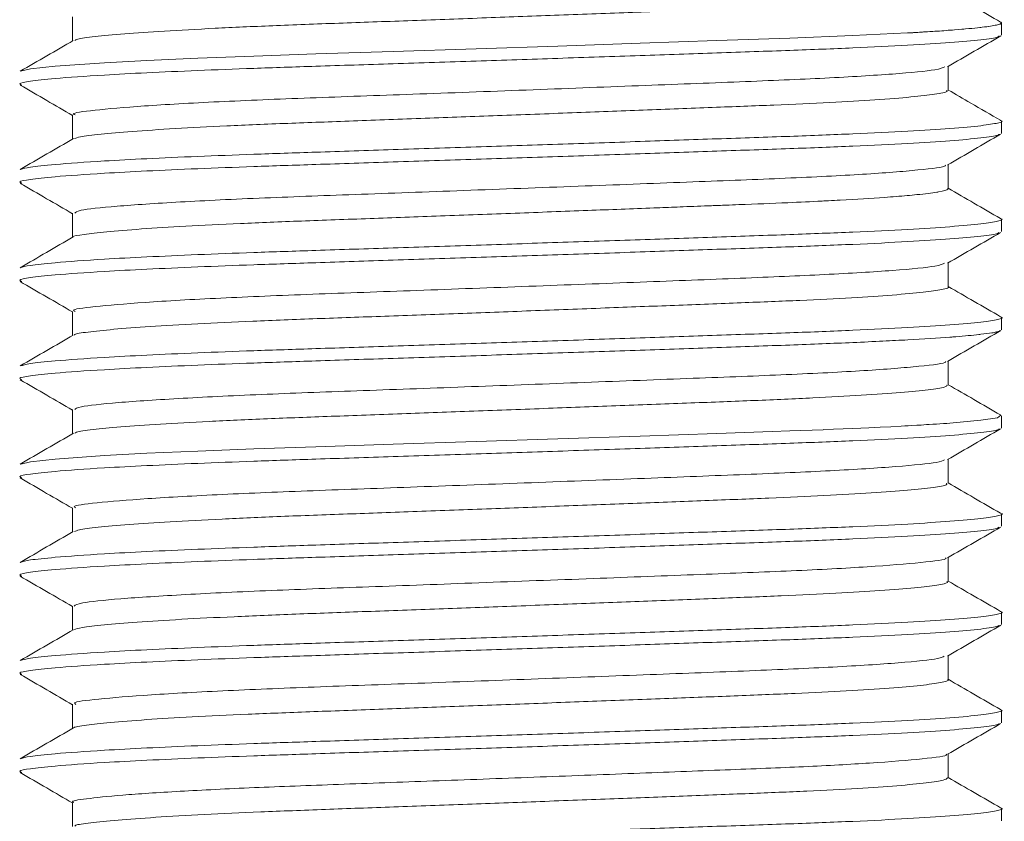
# Model space of a CAD drawing. Header units: millimetres. Extents: x 0 to 210, y 0 to 297.
# Tile 19 of 38: x 69 to 79, y 216 to 224. Entities that reach past the tile are written whole.
import ezdxf

# ---------------------------------------------------------------- set-up
doc = ezdxf.new("R2010")
doc.units = ezdxf.units.MM
doc.linetypes.add('HIDDEN', pattern=[1.905, 1.27, -0.635])
doc.layers.add('FORMAT', color=7, linetype='HIDDEN')

msp = doc.modelspace()

# ---------------------------------------------------------------- linework, layer by layer
at = {"layer": 'FORMAT', "linetype": 'Continuous', "lineweight": 15}
for p, q in [((69.133, 224.409), (69.133, 224.163)), ((78.592, 224.221), (78.592, 224.346)), ((78.051, 223.659), (78.051, 223.904)), ((69.133, 223.409), (69.133, 223.163)), ((78.592, 223.221), (78.592, 223.346)), ((78.051, 222.659), (78.051, 222.904)), ((69.133, 222.409), (69.133, 222.163)), ((78.592, 222.221), (78.592, 222.346)), ((78.051, 221.659), (78.051, 221.904)), ((69.133, 221.409), (69.133, 221.163)), ((78.592, 221.221), (78.592, 221.346)), ((78.051, 220.659), (78.051, 220.904)), ((69.133, 220.409), (69.133, 220.163)), ((78.592, 220.221), (78.592, 220.346)), ((78.051, 219.659), (78.051, 219.904)), ((69.133, 219.409), (69.133, 219.163)), ((78.592, 219.221), (78.592, 219.346)), ((78.051, 218.659), (78.051, 218.904)), ((69.133, 218.409), (69.133, 218.163)), ((78.592, 218.221), (78.592, 218.346)), ((78.051, 217.659), (78.051, 217.904)), ((69.133, 217.409), (69.133, 217.163)), ((78.592, 217.221), (78.592, 217.346)), ((78.051, 216.659), (78.051, 216.904)), ((69.133, 216.409), (69.133, 216.163)), ((78.592, 216.221), (78.592, 216.346))]:
    msp.add_line(p, q, dxfattribs=at)
at = {"layer": 'FORMAT', "linetype": 'Continuous', "lineweight": 0, "flags": 128}
for points in [[(68.602, 223.854), (68.705, 223.878), (68.957, 223.905), (69.458, 223.941), (69.891, 223.964), (70.408, 223.987), (70.978, 224.009), (71.612, 224.03), (72.399, 224.056), (73.244, 224.083), (74.074, 224.111), (74.915, 224.139), (75.695, 224.166), (76.437, 224.192), (77.079, 224.217), (77.638, 224.244), (77.646, 224.245), (77.646, 224.245), (77.646, 224.245), (77.646, 224.245), (77.646, 224.245), (77.647, 224.245), (77.647, 224.245), (77.647, 224.245), (77.647, 224.245), (77.648, 224.245), (77.648, 224.245), (77.648, 224.245), (77.649, 224.245), (77.649, 224.245), (77.649, 224.245), (77.65, 224.245), (77.651, 224.245), (77.652, 224.245), (77.653, 224.245), (77.653, 224.245), (77.653, 224.245), (77.656, 224.245), (77.657, 224.245), (77.657, 224.245), (77.659, 224.246), (77.659, 224.246), (77.661, 224.246), (77.664, 224.246), (77.666, 224.246), (77.669, 224.246), (77.679, 224.247), (77.679, 224.247), (77.684, 224.247), (77.684, 224.247), (77.692, 224.247), (77.699, 224.248), (77.704, 224.248), (77.714, 224.249), (77.734, 224.25), (77.742, 224.25), (77.742, 224.25), (77.758, 224.251), (77.758, 224.251), (77.778, 224.252), (77.788, 224.253), (77.788, 224.253), (77.8, 224.254), (77.814, 224.255), (77.841, 224.256), (77.865, 224.258), (77.893, 224.26), (77.914, 224.261), (77.914, 224.261), (77.94, 224.263), (77.961, 224.264), (77.963, 224.264), (77.986, 224.266), (78.007, 224.267), (78.03, 224.269), (78.03, 224.269), (78.051, 224.271), (78.069, 224.272), (78.073, 224.272), (78.094, 224.274), (78.114, 224.275), (78.154, 224.279), (78.191, 224.282), (78.21, 224.283), (78.228, 224.285), (78.262, 224.288), (78.292, 224.291), (78.321, 224.294), (78.348, 224.297), (78.374, 224.299), (78.374, 224.299), (78.383, 224.3), (78.398, 224.302), (78.421, 224.305), (78.443, 224.308), (78.46, 224.31), (78.463, 224.311), (78.482, 224.313), (78.499, 224.316), (78.515, 224.319), (78.529, 224.322), (78.529, 224.322), (78.542, 224.324), (78.554, 224.327), (78.553, 224.327), (78.563, 224.33), (78.572, 224.333), (78.579, 224.335), (78.584, 224.338), (78.588, 224.341), (78.591, 224.343), (78.591, 224.343), (78.592, 224.346), (78.592, 224.348), (78.59, 224.351), (78.586, 224.353), (78.583, 224.354)], [(68.605, 219.855), (68.705, 219.878), (68.957, 219.905), (69.458, 219.941), (69.891, 219.964), (70.408, 219.987), (70.978, 220.009), (71.612, 220.03), (72.399, 220.056), (73.244, 220.083), (74.074, 220.111), (74.915, 220.139), (75.695, 220.166), (76.258, 220.185), (76.437, 220.192), (76.777, 220.204), (76.785, 220.205), (77.079, 220.217), (77.244, 220.224), (77.358, 220.23), (77.468, 220.235), (77.468, 220.235), (77.573, 220.241), (77.609, 220.243), (77.638, 220.244), (77.644, 220.245), (77.644, 220.245), (77.678, 220.247), (77.731, 220.25), (77.731, 220.25), (77.731, 220.25), (77.731, 220.25), (77.731, 220.25), (77.731, 220.25), (77.731, 220.25), (77.731, 220.25), (77.731, 220.25), (77.731, 220.25), (77.732, 220.25), (77.732, 220.25), (77.732, 220.25), (77.732, 220.25), (77.733, 220.25), (77.733, 220.25), (77.733, 220.25), (77.733, 220.25), (77.733, 220.25), (77.734, 220.25), (77.734, 220.25), (77.735, 220.25), (77.738, 220.25), (77.738, 220.25), (77.74, 220.25), (77.743, 220.25), (77.746, 220.251), (77.751, 220.251), (77.751, 220.251), (77.756, 220.251), (77.756, 220.251), (77.758, 220.251), (77.766, 220.252), (77.775, 220.252), (77.803, 220.254), (77.803, 220.254), (77.83, 220.256), (77.856, 220.257), (77.894, 220.26), (77.931, 220.262), (77.931, 220.262), (77.967, 220.265), (78.002, 220.267), (78.036, 220.269), (78.069, 220.272), (78.383, 220.3), (78.554, 220.327), (78.586, 220.353), (78.579, 220.355)]]:
    msp.add_lwpolyline(points, dxfattribs=at)
at = {"layer": 'FORMAT', "linetype": 'Continuous', "lineweight": 0}
for points, knots in [([(78.037, 224.659), (78.037, 224.653), (78.035, 224.638), (77.886, 224.613), (77.617, 224.586), (77.226, 224.557), (76.737, 224.53), (76.153, 224.505), (75.502, 224.48), (74.791, 224.452), (74.052, 224.425), (73.294, 224.396), (72.551, 224.369), (71.83, 224.343), (71.166, 224.319), (70.565, 224.291), (70.056, 224.264), (69.641, 224.235), (69.348, 224.208), (69.18, 224.185), (69.163, 224.172), (69.157, 224.168)], [0, 0, 0, 0, 0.039228, 0.093174, 0.148684, 0.202639, 0.258159, 0.312113, 0.367634, 0.421579, 0.477089, 0.531043, 0.586561, 0.640517, 0.696039, 0.749984, 0.805494, 0.859447, 0.914963, 0.96892, 1, 1, 1, 1]), ([(68.617, 223.713), (68.606, 223.718), (68.577, 223.732), (68.688, 223.753), (68.953, 223.782), (69.37, 223.812), (69.882, 223.839), (70.394, 223.862), (70.973, 223.884), (71.639, 223.906), (72.401, 223.931), (73.234, 223.958), (74.084, 223.986), (74.913, 224.014), (75.712, 224.042), (76.444, 224.066), (77.101, 224.092), (77.652, 224.119), (78.095, 224.147), (78.398, 224.175), (78.56, 224.198), (78.566, 224.21), (78.568, 224.214)], [0, 0, 0, 0, 0.031488, 0.084394, 0.138834, 0.206426, 0.251014, 0.296507, 0.341096, 0.386589, 0.439493, 0.493931, 0.546837, 0.601277, 0.654191, 0.708641, 0.761545, 0.815984, 0.868889, 0.923327, 0.976241, 1, 1, 1, 1]), ([(78.017, 223.9), (77.996, 223.89), (77.945, 223.866), (77.522, 223.826), (76.839, 223.784), (75.946, 223.747), (74.901, 223.707), (73.755, 223.663), (72.603, 223.62), (71.528, 223.583), (70.585, 223.544), (69.821, 223.501), (69.334, 223.457), (69.115, 223.429), (69.153, 223.412), (69.161, 223.409)], [0, 0, 0, 0, 0.062656, 0.147461, 0.231606, 0.312577, 0.394911, 0.479639, 0.563953, 0.645177, 0.727185, 0.811814, 0.896276, 0.977815, 1, 1, 1, 1]), ([(78.035, 223.659), (78.039, 223.655), (78.049, 223.642), (77.93, 223.62), (77.688, 223.592), (77.325, 223.564), (76.854, 223.536), (76.294, 223.51), (75.652, 223.486), (74.958, 223.459), (74.218, 223.431), (73.468, 223.403), (72.714, 223.375), (71.992, 223.348), (71.308, 223.324), (70.696, 223.298), (70.161, 223.27), (69.727, 223.242), (69.403, 223.214), (69.203, 223.189), (69.168, 223.175), (69.154, 223.168)], [0, 0, 0, 0, 0.0259759, 0.0815872, 0.1356303, 0.1912398, 0.2452958, 0.30092, 0.3549661, 0.4105799, 0.4646235, 0.5202338, 0.5742894, 0.629913, 0.6839613, 0.7395773, 0.7936211, 0.8492315, 0.9032865, 0.9589093, 1, 1, 1, 1]), ([(68.605, 222.855), (68.63, 222.863), (68.682, 222.879), (68.957, 222.907), (69.369, 222.937), (69.882, 222.964), (70.394, 222.987), (70.973, 223.009), (71.639, 223.031), (72.401, 223.056), (73.234, 223.083), (74.084, 223.111), (74.913, 223.139), (75.712, 223.167), (76.444, 223.191), (77.101, 223.217), (77.653, 223.244), (78.093, 223.272), (78.406, 223.3), (78.569, 223.328), (78.623, 223.345), (78.582, 223.354), (78.58, 223.355)], [0, 0, 0, 0, 0.049278, 0.103783, 0.171456, 0.216098, 0.261645, 0.306287, 0.351835, 0.404803, 0.459306, 0.512276, 0.566781, 0.619759, 0.674274, 0.727242, 0.781746, 0.834714, 0.889217, 0.942195, 0.99671, 1, 1, 1, 1]), ([(68.617, 222.713), (68.606, 222.718), (68.577, 222.732), (68.688, 222.753), (68.953, 222.782), (69.37, 222.812), (69.882, 222.839), (70.394, 222.862), (70.973, 222.884), (71.639, 222.906), (72.401, 222.931), (73.234, 222.958), (74.084, 222.986), (74.913, 223.014), (75.712, 223.042), (76.444, 223.066), (77.101, 223.092), (77.652, 223.119), (78.095, 223.147), (78.398, 223.175), (78.559, 223.197), (78.565, 223.209), (78.567, 223.213)], [0, 0, 0, 0, 0.031536, 0.084511, 0.139022, 0.206701, 0.251348, 0.2969, 0.341547, 0.387099, 0.440072, 0.494581, 0.547556, 0.602067, 0.655051, 0.709571, 0.762544, 0.817054, 0.870027, 0.924536, 0.97752, 1, 1, 1, 1]), ([(78.019, 222.899), (78.021, 222.897), (78.035, 222.881), (77.772, 222.849), (77.227, 222.805), (76.428, 222.765), (75.458, 222.728), (74.357, 222.686), (73.193, 222.643), (72.071, 222.601), (71.054, 222.565), (70.19, 222.523), (69.552, 222.48), (69.183, 222.441), (69.164, 222.419), (69.156, 222.409)], [0, 0, 0, 0, 0.018027, 0.102163, 0.18712, 0.270064, 0.350858, 0.434791, 0.519791, 0.603014, 0.683717, 0.767427, 0.852448, 0.935932, 1, 1, 1, 1]), ([(78.045, 222.659), (78.046, 222.657), (78.053, 222.646), (78.001, 222.634), (77.892, 222.616), (77.765, 222.6), (77.565, 222.582), (77.316, 222.564), (77.082, 222.549), (76.851, 222.537), (76.679, 222.528), (76.388, 222.514), (76.051, 222.501), (75.784, 222.491), (75.596, 222.483), (75.448, 222.478), (75.273, 222.471), (75.173, 222.467), (74.855, 222.455), (74.368, 222.436), (73.635, 222.409), (72.885, 222.381), (72.149, 222.354), (71.46, 222.33), (70.825, 222.304), (70.275, 222.276), (69.815, 222.248), (69.462, 222.22), (69.239, 222.193), (69.135, 222.176), (69.142, 222.167), (69.142, 222.167)], [0, 0, 0, 0, 0.013948, 0.067853, 0.074009, 0.123341, 0.15975, 0.177293, 0.232767, 0.245487, 0.252351, 0.286729, 0.331244, 0.342242, 0.354516, 0.377784, 0.377905, 0.396202, 0.401055, 0.451686, 0.505596, 0.561068, 0.614985, 0.670466, 0.724372, 0.77984, 0.833747, 0.889217, 0.943135, 0.998617, 1, 1, 1, 1]), ([(68.599, 221.854), (68.625, 221.862), (68.679, 221.878), (68.957, 221.907), (69.369, 221.937), (69.882, 221.964), (70.394, 221.987), (70.973, 222.009), (71.639, 222.031), (72.401, 222.056), (73.234, 222.083), (74.084, 222.111), (74.913, 222.139), (75.712, 222.167), (76.444, 222.191), (77.101, 222.217), (77.653, 222.244), (78.093, 222.272), (78.406, 222.3), (78.568, 222.328), (78.623, 222.345), (78.583, 222.354), (78.582, 222.354)], [0, 0, 0, 0, 0.051956, 0.106364, 0.173916, 0.218478, 0.263944, 0.308506, 0.353973, 0.406845, 0.461251, 0.514126, 0.568533, 0.621417, 0.675834, 0.728707, 0.783113, 0.835986, 0.890392, 0.943275, 0.997693, 1, 1, 1, 1]), ([(68.616, 221.714), (68.606, 221.719), (68.577, 221.732), (68.688, 221.753), (68.953, 221.782), (69.37, 221.812), (69.882, 221.839), (70.394, 221.862), (70.973, 221.884), (71.639, 221.906), (72.401, 221.931), (73.234, 221.958), (74.084, 221.986), (74.913, 222.014), (75.712, 222.042), (76.444, 222.066), (77.101, 222.092), (77.652, 222.119), (78.095, 222.147), (78.398, 222.175), (78.559, 222.198), (78.565, 222.21), (78.567, 222.213)], [0, 0, 0, 0, 0.030845, 0.083844, 0.138381, 0.206093, 0.25076, 0.296334, 0.341002, 0.386576, 0.439573, 0.494108, 0.547108, 0.601645, 0.654653, 0.709199, 0.762198, 0.816733, 0.869731, 0.924266, 0.977274, 1, 1, 1, 1]), ([(78.014, 221.9), (77.994, 221.89), (77.946, 221.867), (77.524, 221.826), (76.84, 221.784), (75.951, 221.747), (74.919, 221.707), (73.785, 221.665), (72.637, 221.622), (71.556, 221.584), (70.601, 221.545), (69.828, 221.501), (69.334, 221.457), (69.115, 221.429), (69.153, 221.412), (69.161, 221.408)], [0, 0, 0, 0, 0.060741, 0.146253, 0.231103, 0.3113, 0.392817, 0.476722, 0.560292, 0.642311, 0.724914, 0.810234, 0.895417, 0.97764, 1, 1, 1, 1]), ([(78.049, 221.659), (78.05, 221.659), (78.071, 221.65), (77.997, 221.632), (77.815, 221.604), (77.502, 221.576), (77.078, 221.548), (76.558, 221.521), (75.949, 221.497), (75.278, 221.471), (74.554, 221.444), (73.809, 221.415), (73.051, 221.387), (72.314, 221.36), (71.608, 221.335), (70.964, 221.31), (70.39, 221.283), (69.911, 221.255), (69.531, 221.226), (69.28, 221.199), (69.153, 221.18), (69.153, 221.17), (69.153, 221.168)], [0, 0, 0, 0, 0.001251, 0.056786, 0.110751, 0.16628, 0.220256, 0.275798, 0.329769, 0.385306, 0.439271, 0.4948, 0.548775, 0.604316, 0.658289, 0.713828, 0.767792, 0.823321, 0.877295, 0.932834, 0.986808, 1, 1, 1, 1]), ([(68.602, 220.854), (68.628, 220.862), (68.68, 220.878), (68.957, 220.907), (69.369, 220.937), (69.882, 220.964), (70.394, 220.987), (70.973, 221.009), (71.639, 221.031), (72.401, 221.056), (73.234, 221.083), (74.084, 221.111), (74.913, 221.139), (75.712, 221.167), (76.444, 221.191), (77.101, 221.217), (77.653, 221.244), (78.093, 221.272), (78.406, 221.3), (78.568, 221.328), (78.623, 221.345), (78.584, 221.354), (78.583, 221.354)], [0, 0, 0, 0, 0.050788, 0.105305, 0.172992, 0.217643, 0.2632, 0.307852, 0.353409, 0.406388, 0.460903, 0.513883, 0.5684, 0.621389, 0.675916, 0.728895, 0.783411, 0.83639, 0.890904, 0.943894, 0.99842, 1, 1, 1, 1]), ([(68.617, 220.713), (68.606, 220.718), (68.577, 220.732), (68.688, 220.753), (68.953, 220.782), (69.37, 220.812), (69.882, 220.839), (70.394, 220.862), (70.973, 220.884), (71.639, 220.906), (72.401, 220.931), (73.234, 220.958), (74.084, 220.986), (74.913, 221.014), (75.712, 221.042), (76.444, 221.066), (76.996, 221.088), (77.382, 221.106), (77.73, 221.124), (77.953, 221.138), (78.095, 221.149), (78.208, 221.158), (78.306, 221.167), (78.422, 221.18), (78.485, 221.188), (78.527, 221.196), (78.545, 221.2), (78.553, 221.202), (78.572, 221.207), (78.577, 221.211), (78.581, 221.214)], [0, 0, 0, 0, 0.031623, 0.084516, 0.138943, 0.206519, 0.251096, 0.296579, 0.341157, 0.386639, 0.43953, 0.493955, 0.546849, 0.601276, 0.654178, 0.708615, 0.761507, 0.790108, 0.815982, 0.868874, 0.871602, 0.877672, 0.919001, 0.923336, 0.953125, 0.969144, 0.970444, 0.976286, 0.981355, 1, 1, 1, 1]), ([(78.022, 220.9), (78.024, 220.898), (78.04, 220.882), (77.784, 220.85), (77.242, 220.806), (76.439, 220.765), (75.462, 220.728), (74.358, 220.686), (73.2, 220.643), (72.088, 220.602), (71.079, 220.566), (70.213, 220.524), (69.565, 220.481), (69.185, 220.441), (69.164, 220.419), (69.155, 220.409)], [0, 0, 0, 0, 0.016213, 0.100837, 0.186374, 0.269923, 0.351254, 0.435748, 0.519799, 0.602125, 0.6819, 0.764594, 0.850183, 0.934291, 1, 1, 1, 1]), ([(78.041, 220.659), (78.038, 220.652), (78.029, 220.637), (77.866, 220.611), (77.582, 220.583), (77.184, 220.555), (76.681, 220.527), (76.095, 220.502), (75.432, 220.477), (74.723, 220.45), (73.975, 220.422), (73.224, 220.394), (72.475, 220.366), (71.766, 220.341), (71.101, 220.316), (70.514, 220.289), (70.009, 220.261), (69.608, 220.233), (69.325, 220.205), (69.172, 220.184), (69.161, 220.172), (69.158, 220.168)], [0, 0, 0, 0, 0.043864, 0.099462, 0.153495, 0.209093, 0.263137, 0.318748, 0.372779, 0.428376, 0.482407, 0.538003, 0.592046, 0.647658, 0.70169, 0.757289, 0.81132, 0.866917, 0.92096, 0.976571, 1, 1, 1, 1]), ([(68.617, 219.713), (68.606, 219.718), (68.577, 219.732), (68.688, 219.753), (68.953, 219.782), (69.37, 219.812), (69.882, 219.839), (70.394, 219.862), (70.973, 219.884), (71.639, 219.906), (72.401, 219.931), (73.234, 219.958), (74.084, 219.986), (74.913, 220.014), (75.712, 220.042), (76.444, 220.066), (77.101, 220.092), (77.652, 220.119), (78.095, 220.147), (78.398, 220.175), (78.559, 220.197), (78.565, 220.209), (78.567, 220.213)], [0, 0, 0, 0, 0.031571, 0.084544, 0.139052, 0.206729, 0.251374, 0.296924, 0.341569, 0.387119, 0.44009, 0.494596, 0.547569, 0.602078, 0.655059, 0.709577, 0.762548, 0.817055, 0.870026, 0.924533, 0.977514, 1, 1, 1, 1]), ([(78.013, 219.899), (77.996, 219.89), (77.954, 219.868), (77.555, 219.829), (76.891, 219.786), (76.007, 219.749), (74.962, 219.709), (73.81, 219.665), (72.647, 219.622), (71.566, 219.584), (70.621, 219.545), (69.856, 219.503), (69.355, 219.46), (69.123, 219.43), (69.156, 219.413), (69.165, 219.409)], [0, 0, 0, 0, 0.057172, 0.141202, 0.224755, 0.306677, 0.389553, 0.475012, 0.560187, 0.642291, 0.723454, 0.807296, 0.891118, 0.972223, 1, 1, 1, 1]), ([(78.035, 219.659), (78.037, 219.654), (78.043, 219.641), (77.911, 219.617), (77.658, 219.589), (77.281, 219.561), (76.805, 219.533), (76.232, 219.508), (75.589, 219.483), (74.884, 219.456), (74.148, 219.428), (73.39, 219.4), (72.645, 219.372), (71.919, 219.346), (71.248, 219.322), (70.637, 219.295), (70.116, 219.267), (69.688, 219.239), (69.379, 219.211), (69.191, 219.187), (69.165, 219.173), (69.154, 219.167)], [0, 0, 0, 0, 0.031647, 0.085561, 0.141038, 0.194961, 0.250448, 0.304372, 0.359861, 0.413775, 0.469252, 0.523174, 0.578658, 0.632584, 0.688073, 0.741988, 0.797465, 0.851385, 0.906868, 0.960794, 1, 1, 1, 1]), ([(68.6, 218.854), (68.626, 218.862), (68.679, 218.878), (68.957, 218.907), (69.369, 218.937), (69.882, 218.964), (70.394, 218.987), (70.973, 219.009), (71.639, 219.031), (72.401, 219.056), (73.234, 219.083), (74.084, 219.111), (74.913, 219.139), (75.712, 219.167), (76.444, 219.191), (77.101, 219.217), (77.653, 219.244), (78.093, 219.272), (78.406, 219.3), (78.568, 219.328), (78.623, 219.345), (78.584, 219.354), (78.582, 219.354)], [0, 0, 0, 0, 0.051885, 0.106313, 0.173891, 0.21847, 0.263953, 0.308532, 0.354016, 0.406908, 0.461335, 0.51423, 0.568658, 0.621562, 0.676, 0.728893, 0.78332, 0.836213, 0.89064, 0.943543, 0.997981, 1, 1, 1, 1]), ([(68.616, 218.714), (68.606, 218.719), (68.577, 218.732), (68.688, 218.753), (68.953, 218.782), (69.37, 218.812), (69.882, 218.839), (70.394, 218.862), (70.973, 218.884), (71.639, 218.906), (72.401, 218.931), (73.234, 218.958), (74.084, 218.986), (74.913, 219.014), (75.712, 219.042), (76.444, 219.066), (77.101, 219.092), (77.652, 219.119), (78.095, 219.147), (78.398, 219.175), (78.559, 219.198), (78.565, 219.21), (78.567, 219.213)], [0, 0, 0, 0, 0.030717, 0.083721, 0.138262, 0.205978, 0.250649, 0.296226, 0.340897, 0.386475, 0.439477, 0.494015, 0.547019, 0.60156, 0.654572, 0.709123, 0.762125, 0.816664, 0.869667, 0.924205, 0.977218, 1, 1, 1, 1]), ([(78.025, 218.9), (78.027, 218.898), (78.046, 218.883), (77.8, 218.852), (77.276, 218.809), (76.491, 218.767), (75.532, 218.731), (74.438, 218.689), (73.276, 218.646), (72.148, 218.604), (71.122, 218.568), (70.245, 218.526), (69.588, 218.483), (69.193, 218.443), (69.163, 218.419), (69.149, 218.409)], [0, 0, 0, 0, 0.012503, 0.096405, 0.181329, 0.264437, 0.345085, 0.428768, 0.513717, 0.597088, 0.677696, 0.761141, 0.846093, 0.929709, 1, 1, 1, 1]), ([(78.037, 218.659), (78.041, 218.656), (78.056, 218.645), (77.952, 218.623), (77.726, 218.595), (77.377, 218.567), (76.919, 218.539), (76.37, 218.513), (75.737, 218.489), (75.049, 218.462), (74.314, 218.434), (73.564, 218.406), (72.809, 218.378), (72.082, 218.352), (71.392, 218.327), (70.77, 218.301), (70.224, 218.274), (69.777, 218.245), (69.437, 218.217), (69.214, 218.191), (69.168, 218.175), (69.146, 218.168)], [0, 0, 0, 0, 0.018816, 0.074355, 0.128327, 0.183863, 0.237848, 0.293398, 0.347374, 0.402915, 0.456888, 0.512425, 0.566408, 0.621958, 0.675936, 0.731479, 0.785452, 0.840988, 0.894971, 0.95052, 1, 1, 1, 1]), ([(68.602, 217.854), (68.628, 217.862), (68.681, 217.878), (68.957, 217.907), (69.369, 217.937), (69.882, 217.964), (70.394, 217.987), (70.973, 218.009), (71.639, 218.031), (72.401, 218.056), (73.234, 218.083), (74.084, 218.111), (74.913, 218.139), (75.712, 218.167), (76.444, 218.191), (77.101, 218.217), (77.653, 218.244), (78.093, 218.272), (78.406, 218.3), (78.568, 218.328), (78.623, 218.345), (78.584, 218.354), (78.583, 218.354)], [0, 0, 0, 0, 0.050628, 0.105148, 0.17284, 0.217495, 0.263055, 0.307709, 0.35327, 0.406252, 0.460771, 0.513755, 0.568276, 0.621269, 0.675799, 0.728781, 0.783301, 0.836283, 0.890802, 0.943795, 0.998325, 1, 1, 1, 1]), ([(68.617, 217.713), (68.606, 217.718), (68.577, 217.732), (68.688, 217.753), (68.953, 217.782), (69.37, 217.812), (69.882, 217.839), (70.394, 217.862), (70.973, 217.884), (71.639, 217.906), (72.401, 217.931), (73.234, 217.958), (74.084, 217.986), (74.913, 218.014), (75.712, 218.042), (76.444, 218.066), (77.101, 218.092), (77.652, 218.119), (78.095, 218.147), (78.398, 218.175), (78.559, 218.198), (78.566, 218.21), (78.568, 218.214)], [0, 0, 0, 0, 0.031754, 0.084659, 0.139097, 0.206687, 0.251274, 0.296765, 0.341353, 0.386845, 0.439747, 0.494183, 0.547088, 0.601526, 0.654439, 0.708887, 0.76179, 0.816227, 0.86913, 0.923566, 0.976479, 1, 1, 1, 1]), ([(78.011, 217.9), (77.998, 217.891), (77.965, 217.87), (77.58, 217.831), (76.924, 217.788), (76.049, 217.75), (75.019, 217.711), (73.88, 217.668), (72.723, 217.625), (71.637, 217.587), (70.678, 217.548), (69.892, 217.505), (69.371, 217.462), (69.127, 217.431), (69.158, 217.413), (69.166, 217.408)], [0, 0, 0, 0, 0.053381, 0.138089, 0.222441, 0.303736, 0.385666, 0.47027, 0.554766, 0.63639, 0.717971, 0.802451, 0.887069, 0.969039, 1, 1, 1, 1]), ([(78.043, 217.659), (78.046, 217.658), (78.066, 217.649), (77.984, 217.629), (77.791, 217.602), (77.464, 217.573), (77.033, 217.546), (76.499, 217.519), (75.888, 217.495), (75.206, 217.468), (74.485, 217.441), (73.731, 217.413), (72.98, 217.385), (72.24, 217.357), (71.545, 217.333), (70.902, 217.307), (70.341, 217.28), (69.868, 217.252), (69.501, 217.224), (69.261, 217.196), (69.146, 217.179), (69.148, 217.169), (69.148, 217.168)], [0, 0, 0, 0, 0.00763, 0.061649, 0.117234, 0.171258, 0.226847, 0.280878, 0.336476, 0.390495, 0.44608, 0.500101, 0.555689, 0.60972, 0.665318, 0.719337, 0.774922, 0.828941, 0.884526, 0.938557, 0.994156, 1, 1, 1, 1]), ([(68.604, 216.855), (68.629, 216.863), (68.682, 216.879), (68.957, 216.907), (69.369, 216.937), (69.882, 216.964), (70.394, 216.987), (70.973, 217.009), (71.639, 217.031), (72.401, 217.056), (73.234, 217.083), (74.084, 217.111), (74.913, 217.139), (75.712, 217.167), (76.444, 217.191), (77.101, 217.217), (77.653, 217.244), (78.093, 217.272), (78.406, 217.3), (78.569, 217.328), (78.622, 217.345), (78.581, 217.355), (78.579, 217.355)], [0, 0, 0, 0, 0.049615, 0.104075, 0.171692, 0.216296, 0.261806, 0.30641, 0.35192, 0.404843, 0.459301, 0.512227, 0.566686, 0.61962, 0.674089, 0.727013, 0.781472, 0.834395, 0.888853, 0.941787, 0.996256, 1, 1, 1, 1]), ([(68.617, 216.713), (68.606, 216.718), (68.577, 216.732), (68.688, 216.753), (68.953, 216.782), (69.37, 216.812), (69.882, 216.839), (70.394, 216.862), (70.973, 216.884), (71.639, 216.906), (72.401, 216.931), (73.234, 216.958), (74.084, 216.986), (74.913, 217.014), (75.712, 217.042), (76.444, 217.066), (77.101, 217.092), (77.652, 217.119), (78.095, 217.147), (78.398, 217.175), (78.559, 217.197), (78.565, 217.209), (78.567, 217.213)], [0, 0, 0, 0, 0.031661, 0.084626, 0.139127, 0.206795, 0.251433, 0.296977, 0.341616, 0.387161, 0.440124, 0.494623, 0.547589, 0.60209, 0.655064, 0.709575, 0.762539, 0.817038, 0.870002, 0.924501, 0.977475, 1, 1, 1, 1]), ([(78.029, 216.9), (78.031, 216.898), (78.051, 216.884), (77.813, 216.853), (77.319, 216.812), (76.61, 216.773), (75.791, 216.741), (74.854, 216.705), (73.835, 216.666), (72.805, 216.628), (71.833, 216.593), (70.952, 216.56), (70.197, 216.523), (69.607, 216.484), (69.256, 216.446), (69.108, 216.424), (69.142, 216.411), (69.146, 216.409)], [0, 0, 0, 0, 0.0092896, 0.0931485, 0.1781307, 0.2523532, 0.3240139, 0.3976481, 0.4730954, 0.5483699, 0.6215122, 0.6934057, 0.7679979, 0.8436201, 0.9182591, 0.9902002, 1, 1, 1, 1]), ([(78.044, 216.659), (78.037, 216.651), (78.022, 216.635), (77.842, 216.608), (77.549, 216.58), (77.137, 216.552), (76.63, 216.525), (76.03, 216.5), (75.367, 216.475), (74.648, 216.447), (73.905, 216.419), (73.146, 216.391), (72.407, 216.364), (71.695, 216.338), (71.043, 216.313), (70.458, 216.286), (69.967, 216.258), (69.573, 216.23), (69.305, 216.202), (69.163, 216.182), (69.157, 216.17), (69.156, 216.167)], [0, 0, 0, 0, 0.049405, 0.103329, 0.158816, 0.21275, 0.268248, 0.32218, 0.377675, 0.431599, 0.487086, 0.541019, 0.596516, 0.650448, 0.705946, 0.759869, 0.815356, 0.869288, 0.924783, 0.978717, 1, 1, 1, 1]), ([(68.6, 215.854), (68.626, 215.862), (68.679, 215.878), (68.957, 215.907), (69.369, 215.937), (69.882, 215.964), (70.394, 215.987), (70.973, 216.009), (71.639, 216.031), (72.401, 216.056), (73.234, 216.083), (74.084, 216.111), (74.913, 216.139), (75.712, 216.167), (76.444, 216.191), (77.101, 216.217), (77.653, 216.244), (78.093, 216.272), (78.406, 216.3), (78.568, 216.328), (78.623, 216.345), (78.584, 216.354), (78.583, 216.354)], [0, 0, 0, 0, 0.051759, 0.106211, 0.173817, 0.218415, 0.263918, 0.308516, 0.35402, 0.406935, 0.461384, 0.514302, 0.568754, 0.62168, 0.676141, 0.729057, 0.783507, 0.836423, 0.890873, 0.943799, 0.99826, 1, 1, 1, 1])]:
    msp.add_open_spline(points, degree=3, knots=knots, dxfattribs=at)
at = {"layer": 'FORMAT', "linetype": 'Continuous', "lineweight": 15}
for points, knots in [([(78.585, 224.354), (78.495, 224.406), (78.317, 224.509), (78.139, 224.612), (78.051, 224.663)], [0, 0, 0, 0, 0.507043, 1, 1, 1, 1]), ([(78.044, 223.9), (78.134, 223.953), (78.315, 224.057), (78.496, 224.162), (78.586, 224.214)], [0, 0, 0, 0, 0.499963, 1, 1, 1, 1]), ([(69.141, 224.168), (69.051, 224.115), (68.87, 224.011), (68.689, 223.907), (68.599, 223.854)], [0, 0, 0, 0, 0.499966, 1, 1, 1, 1]), ([(68.599, 223.714), (68.689, 223.661), (68.867, 223.558), (69.045, 223.455), (69.133, 223.404)], [0, 0, 0, 0, 0.5071803, 1, 1, 1, 1]), ([(78.584, 223.355), (78.483, 223.413), (78.305, 223.516), (78.127, 223.619), (78.051, 223.663)], [0, 0, 0, 0, 0.568455, 1, 1, 1, 1]), ([(78.043, 222.9), (78.133, 222.952), (78.314, 223.057), (78.494, 223.161), (78.585, 223.213)], [0, 0, 0, 0, 0.499966, 1, 1, 1, 1]), ([(69.143, 223.168), (69.052, 223.116), (68.872, 223.012), (68.691, 222.907), (68.601, 222.855)], [0, 0, 0, 0, 0.4999648, 1, 1, 1, 1]), ([(68.599, 222.713), (68.689, 222.661), (68.867, 222.558), (69.045, 222.455), (69.133, 222.404)], [0, 0, 0, 0, 0.507033, 1, 1, 1, 1]), ([(78.585, 222.354), (78.494, 222.407), (78.316, 222.51), (78.138, 222.612), (78.051, 222.663)], [0, 0, 0, 0, 0.507743, 1, 1, 1, 1]), ([(78.043, 221.9), (78.133, 221.952), (78.314, 222.057), (78.495, 222.161), (78.585, 222.213)], [0, 0, 0, 0, 0.4999679, 1, 1, 1, 1]), ([(69.14, 222.167), (69.05, 222.115), (68.869, 222.01), (68.689, 221.906), (68.598, 221.854)], [0, 0, 0, 0, 0.499969, 1, 1, 1, 1]), ([(68.598, 221.714), (68.688, 221.662), (68.867, 221.558), (69.045, 221.455), (69.133, 221.404)], [0, 0, 0, 0, 0.5065515, 1, 1, 1, 1]), ([(78.585, 221.354), (78.495, 221.406), (78.317, 221.509), (78.139, 221.612), (78.051, 221.663)], [0, 0, 0, 0, 0.507131, 1, 1, 1, 1]), ([(78.044, 220.9), (78.134, 220.953), (78.315, 221.057), (78.495, 221.162), (78.586, 221.214)], [0, 0, 0, 0, 0.499963, 1, 1, 1, 1]), ([(69.141, 221.168), (69.051, 221.116), (68.87, 221.011), (68.69, 220.907), (68.599, 220.854)], [0, 0, 0, 0, 0.499966, 1, 1, 1, 1]), ([(68.599, 220.713), (68.689, 220.661), (68.867, 220.558), (69.045, 220.455), (69.133, 220.404)], [0, 0, 0, 0, 0.507286, 1, 1, 1, 1]), ([(78.583, 220.355), (78.493, 220.407), (78.316, 220.51), (78.138, 220.613), (78.051, 220.663)], [0, 0, 0, 0, 0.508707, 1, 1, 1, 1]), ([(78.043, 219.9), (78.133, 219.952), (78.314, 220.057), (78.494, 220.161), (78.585, 220.213)], [0, 0, 0, 0, 0.499966, 1, 1, 1, 1]), ([(69.143, 220.168), (69.052, 220.116), (68.871, 220.012), (68.691, 219.907), (68.6, 219.855)], [0, 0, 0, 0, 0.499965, 1, 1, 1, 1]), ([(68.599, 219.713), (68.689, 219.661), (68.867, 219.558), (69.045, 219.455), (69.133, 219.404)], [0, 0, 0, 0, 0.507065, 1, 1, 1, 1]), ([(78.585, 219.354), (78.494, 219.407), (78.316, 219.509), (78.138, 219.612), (78.051, 219.663)], [0, 0, 0, 0, 0.5075, 1, 1, 1, 1]), ([(78.043, 218.9), (78.133, 218.952), (78.314, 219.057), (78.495, 219.161), (78.585, 219.213)], [0, 0, 0, 0, 0.499968, 1, 1, 1, 1]), ([(69.14, 219.167), (69.05, 219.115), (68.869, 219.01), (68.689, 218.906), (68.598, 218.854)], [0, 0, 0, 0, 0.499969, 1, 1, 1, 1]), ([(68.598, 218.714), (68.688, 218.662), (68.867, 218.558), (69.045, 218.455), (69.133, 218.404)], [0, 0, 0, 0, 0.506481, 1, 1, 1, 1]), ([(78.585, 218.354), (78.495, 218.406), (78.317, 218.509), (78.138, 218.612), (78.051, 218.663)], [0, 0, 0, 0, 0.507213, 1, 1, 1, 1]), ([(78.044, 217.9), (78.134, 217.952), (78.315, 218.057), (78.495, 218.162), (78.586, 218.214)], [0, 0, 0, 0, 0.499962, 1, 1, 1, 1]), ([(69.141, 218.168), (69.051, 218.116), (68.87, 218.011), (68.69, 217.907), (68.599, 217.854)], [0, 0, 0, 0, 0.499967, 1, 1, 1, 1]), ([(68.599, 217.713), (68.689, 217.661), (68.867, 217.558), (69.045, 217.455), (69.133, 217.404)], [0, 0, 0, 0, 0.507376, 1, 1, 1, 1]), ([(78.583, 217.355), (78.493, 217.407), (78.315, 217.51), (78.138, 217.613), (78.051, 217.663)], [0, 0, 0, 0, 0.508883, 1, 1, 1, 1]), ([(78.043, 216.9), (78.133, 216.952), (78.314, 217.057), (78.495, 217.161), (78.585, 217.213)], [0, 0, 0, 0, 0.499967, 1, 1, 1, 1]), ([(69.142, 217.168), (69.052, 217.116), (68.871, 217.012), (68.691, 216.907), (68.6, 216.855)], [0, 0, 0, 0, 0.499964, 1, 1, 1, 1]), ([(68.599, 216.713), (68.689, 216.661), (68.867, 216.558), (69.045, 216.455), (69.133, 216.404)], [0, 0, 0, 0, 0.5071452, 1, 1, 1, 1]), ([(78.585, 216.354), (78.495, 216.406), (78.317, 216.509), (78.138, 216.612), (78.051, 216.663)], [0, 0, 0, 0, 0.5072674, 1, 1, 1, 1])]:
    msp.add_open_spline(points, degree=3, knots=knots, dxfattribs=at)

doc.saveas('drawing.dxf')
